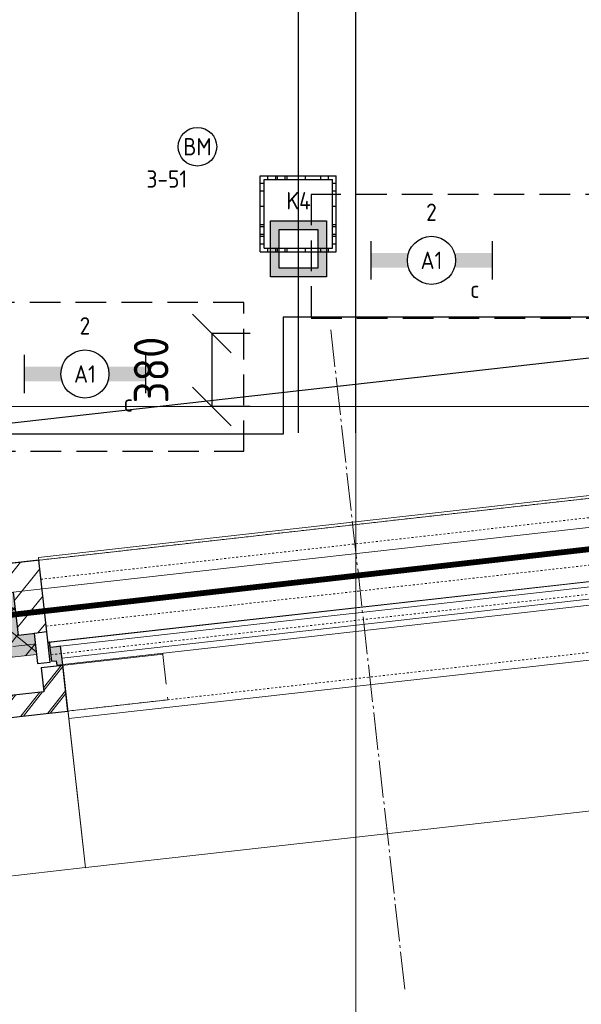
# Model space of a CAD drawing. Header units: millimetres. Extents: x -38031 to 110605, y -30229 to 92226.
# Tile 94 of 194: x 22615 to 25532, y 397 to 5508. Entities that reach past the tile are written whole.
import ezdxf
from ezdxf.enums import TextEntityAlignment as Align

# ---------------------------------------------------------------- set-up
doc = ezdxf.new("R2010")
doc.units = ezdxf.units.MM
doc.header["$LTSCALE"] = 50
doc.set_wipeout_variables(frame=1)
doc.header["$PDMODE"] = 1
for name, pattern in [('HIDDEN', [9.525, 6.35, -3.175]), ('HIDDEN2', [4.7625, 3.175, -1.5875]), ('STYLE_01', [0.41664, 0.20828, -0.20836]), ('STYLE_07', [1.875, 0.625, -0.20828, 0.625, -0.20836, 0.06943, -0.13893]), ('STYLE_11', [5, 3.888855, -0.416718, 0.277786, -0.416641])]:
    doc.linetypes.add(name, pattern=pattern)
for name, color, linetype, lineweight in [('00 ALGEMEEN', 7, 'Continuous', 15), ('05 LINE-.Stramien', 1, 'STYLE_11', 15), ('05 LINE-0.10 grijs', 8, 'Continuous', 9), ('21 WAND BUITEN-21F_baksteen', 7, 'Continuous', 25), ('21 WAND BUITEN-21F_kalkzandsteen', 7, 'Continuous', 25), ('21 WAND BUITEN-29_isolatie', 1, 'Continuous', 15), ('Guides', 203, 'Continuous', 13), ('koppenmaten', 163, 'Continuous', 15), ('stramien', 1, 'Continuous', 15)]:
    doc.layers.add(name, color=color, linetype=linetype, lineweight=lineweight)
for name, color, linetype in [('AL$1A---_ALGEMEEN', 8, 'Continuous'), ('AL------_MAATVOERING', 2, 'Continuous'), ('AM$1A---_ARCERING', 8, 'Continuous'), ('AT$1A---_TEKST025', 8, 'Continuous'), ('BOUWKUNDIG', 8, 'Continuous'), ('brandscheiding', 5, 'HIDDEN'), ('EB6511--_ATTRIB', 2, 'Continuous'), ('EL6222--', 3, 'Continuous'), ('EL6311--', 3, 'Continuous'), ('EL6511--', 3, 'Continuous'), ('LICHT_TEXT018', 1, 'Continuous'), ('versterkte strook', 7, 'Continuous'), ('Vloerdoos (2e)', 51, 'Continuous'), ('Vloerdoos (OUD)', 51, 'Continuous')]:
    doc.layers.add(name, color=color, linetype=linetype)
doc.styles.add('Arial', font='ARIAL.TTF')
doc.styles.add('BURO-018', font='iso.shx', dxfattribs={"height": 90})
doc.styles.get("Standard").update_dxf_attribs({"font": 'iso.shx'})
doc.dimstyles.new('STABICAD', dxfattribs={"dimscale": 100, "dimtxt": 1.8, "dimasz": 2, "dimexe": 0, "dimexo": 2.5, "dimgap": 1.5, "dimtad": 0, "dimdec": 0, "dimrnd": 10, "dimzin": 0, "dimdsep": 46, "dimtxsty": 'Standard', "dimblk1": 'OBLIQUE', "dimblk2": 'OBLIQUE', "dimsah": 1, "dimcen": -3, "dimadec": 0, "dimazin": 0, "dimtfac": 1, "dimtdec": 0, "dimtofl": 0, "dimtmove": 2, "dimatfit": 3, "dimfxl": 0, "dimtvp": 1.055556, "dimtolj": 1, "dimtzin": 0, "dimarcsym": 0})
doc.dimstyles.new('VyA', dxfattribs={"dimtxt": 2.272868, "dimasz": 2.120801, "dimexe": 1.5, "dimexo": 1.59, "dimgap": 0.5, "dimtad": 1, "dimdec": 0, "dimzin": 11, "dimtxsty": 'Arial', "dimblk": 'VW_SLASH', "dimcen": 0, "dimdle": 1, "dimazin": 0, "dimtfac": 0.8, "dimtdec": 0, "dimtix": 1, "dimtmove": 0, "dimatfit": 0, "dimldrblk": 'VW_FILLEDARROW', "dimfxl": 0, "dimfrac": 2, "dimtolj": 1, "dimtzin": 11, "dimarcsym": 0})

# ---------------------------------------------------------------- blocks, each defined once
blk = doc.blocks.new('_Oblique')
at = {"color": 0, "linetype": 'ByBlock', "lineweight": -2}
blk.add_line((-0.5, -0.5), (0.5, 0.5), dxfattribs=at)
blk = doc.blocks.new('*D127')
at = {"layer": 'AL------_MAATVOERING', "color": 0, "lineweight": -2}
for p, q in [((24360, 4463.4), (24360, 14901.6)), ((27862.4, 14901.6), (24360, 14901.6)), ((27862.4, 4569.9), (27862.4, 14901.6))]:
    blk.add_line(p, q, dxfattribs=at)
at = {"layer": 'Defpoints', "color": 0}
for p in [(24360, 14901.6), (27862.4, 4319.9), (24360, 4213.4)]:
    blk.add_point(p, dxfattribs=at)
at = {"layer": 'AL------_MAATVOERING', "color": 0, "lineweight": -2, "xscale": 200, "yscale": 200, "zscale": 200, "rotation": 180}
blk.add_blockref('_Oblique', (24360, 14901.6), dxfattribs=at)
at = {"layer": 'AL------_MAATVOERING', "color": 0, "lineweight": -2, "xscale": 200, "yscale": 200, "zscale": 200}
blk.add_blockref('_Oblique', (27862.4, 14901.6), dxfattribs=at)
at = {"layer": 'AL------_MAATVOERING', "color": 0, "insert": (26111.2, 15091.6), "char_height": 180, "attachment_point": 5}
blk.add_mtext('\\A1;3500', dxfattribs=at)
blk = doc.blocks.new('*D133')
at = {"layer": 'AL------_MAATVOERING', "color": 0, "lineweight": -2}
for p, q in [((24360, 3763.4), (24360, 13946.4)), ((27112.4, 13946.4), (24360, 13946.4)), ((27112.4, 4497.9), (27112.4, 13946.4))]:
    blk.add_line(p, q, dxfattribs=at)
at = {"layer": 'Defpoints', "color": 0}
for p in [(24360, 13946.4), (27112.4, 4247.9), (24360, 3513.4)]:
    blk.add_point(p, dxfattribs=at)
at = {"layer": 'AL------_MAATVOERING', "color": 0, "lineweight": -2, "xscale": 200, "yscale": 200, "zscale": 200, "rotation": 180}
blk.add_blockref('_Oblique', (24360, 13946.4), dxfattribs=at)
at = {"layer": 'AL------_MAATVOERING', "color": 0, "lineweight": -2, "xscale": 200, "yscale": 200, "zscale": 200}
blk.add_blockref('_Oblique', (27112.4, 13946.4), dxfattribs=at)
at = {"layer": 'AL------_MAATVOERING', "color": 0, "insert": (25736.2, 14136.4), "char_height": 180, "attachment_point": 5}
blk.add_mtext('\\A1;2750', dxfattribs=at)
blk = doc.blocks.new('*D134')
at = {"layer": 'AL------_MAATVOERING', "color": 0, "lineweight": -2}
for p, q in [((24062.4, 13946.4), (23862.4, 13946.4)), ((24062.4, 3363.4), (24062.4, 13946.4)), ((24360, 3363.4), (24360, 13946.4)), ((24360, 13946.4), (24560, 13946.4))]:
    blk.add_line(p, q, dxfattribs=at)
at = {"layer": 'Defpoints', "color": 0}
for p in [(24360, 13946.4), (24062.4, 3113.4), (24360, 3113.4)]:
    blk.add_point(p, dxfattribs=at)
at = {"layer": 'AL------_MAATVOERING', "color": 0, "lineweight": -2, "xscale": 200, "yscale": 200, "zscale": 200}
blk.add_blockref('_Oblique', (24062.4, 13946.4), dxfattribs=at)
at = {"layer": 'AL------_MAATVOERING', "color": 0, "lineweight": -2, "xscale": 200, "yscale": 200, "zscale": 200, "rotation": 180}
blk.add_blockref('_Oblique', (24360, 13946.4), dxfattribs=at)
at = {"layer": 'AL------_MAATVOERING', "color": 0, "insert": (24040.7, 14150.9), "char_height": 180, "attachment_point": 5}
blk.add_mtext('\\A1;300', dxfattribs=at)
blk = doc.blocks.new('*D179')
at = {"layer": 'AL------_MAATVOERING', "color": 0, "lineweight": -2}
for p, q in [((23812.4, 3878.3), (23612.8, 3878.3)), ((23612.8, 3878.3), (23612.8, 3500)), ((23812.4, 3500), (23612.8, 3500))]:
    blk.add_line(p, q, dxfattribs=at)
at = {"layer": 'Defpoints', "color": 0}
for p in [(24062.4, 3878.3), (23612.8, 3500), (24062.4, 3500)]:
    blk.add_point(p, dxfattribs=at)
at = {"layer": 'AL------_MAATVOERING', "color": 0, "lineweight": -2, "xscale": 200, "yscale": 200, "zscale": 200}
for p, rotation in [((23612.8, 3878.3), 90), ((23612.8, 3500), 270)]:
    blk.add_blockref('_Oblique', p, dxfattribs=dict(at, rotation=rotation))
at = {"layer": 'AL------_MAATVOERING', "color": 0, "insert": (23297.8, 3689.2), "char_height": 180, "attachment_point": 5, "rotation": 90}
blk.add_mtext('\\A1;380', dxfattribs=at)
blk = doc.blocks.new('1115B6630')
at = {"color": 0}
for p, q in [((-6.3, 2), (-6.3, -2)), ((6.3, 2), (6.3, -2))]:
    blk.add_line(p, q, dxfattribs=at)
at = {"color": 0, "linetype": 'Continuous'}
blk.add_circle((0, 0), 2.5, dxfattribs=at)
at = {"color": 0}
for points in [[(-2.5, 0.75), (-6.3, 0.75), (-2.5, -0.75), (-6.3, -0.75)], [(2.5, 0.75), (6.3, 0.75), (2.5, -0.75), (6.3, -0.75)]]:
    blk.add_solid(points, dxfattribs=at)
at = {"color": 0, "linetype": 'Continuous', "style": 'BURO-018'}
for tag, p in [('E_GKAST', (0, 8)), ('E_GROEP', (0, 5)), ('E_SGROEP', (4.5, 5)), ('E_ARMCODE', (0, 0)), ('E_SLET', (4.5, -3))]:
    blk.add_attdef(tag, text='', height=1.8, dxfattribs=at).set_placement(p, align=Align.MIDDLE)
blk = doc.blocks.new('E00414')
at = {"color": 0, "linetype": 'Continuous'}
for p, q in [((-2.9, -2.9), (-2.9, 2.9)), ((-2.9, 2.9), (2.9, 2.9)), ((2.9, 2.9), (2.9, -2.9)), ((-2, 2), (2, 2)), ((-2, -2), (-2, 2)), ((2, 2), (2, -2)), ((2, -2), (-2, -2)), ((2.9, -2.9), (-2.9, -2.9))]:
    blk.add_line(p, q, dxfattribs=at)
at = {"color": 0}
for points in [[(-2.9, 2.9), (2.9, 2.9), (-2, 2), (2, 2)], [(-2, -2), (-2.9, -2.9), (-2, 2), (-2.9, 2.9)], [(2, 2), (2.9, 2.9), (2, -2), (2.9, -2.9)], [(2, -2), (2.9, -2.9), (-2, -2), (-2.9, -2.9)]]:
    blk.add_solid(points, dxfattribs=at)
at = {"color": 0, "linetype": 'Continuous', "style": 'BURO-018'}
for tag, p in [('E_GKAST', (0, 8)), ('E_GROEP', (0, 5)), ('E_SGROEP', (4.5, 5))]:
    blk.add_attdef(tag, text='', height=1.8, dxfattribs=at).set_placement(p, align=Align.MIDDLE)
at = {"color": 0, "linetype": 'Continuous', "style": 'BURO-018', "flags": 1}
for tag, p in [('E_VERMCODE', (13, 5)), ('E_MATCODE', (0, 0))]:
    blk.add_attdef(tag, text='', height=1.8, dxfattribs=at).set_placement(p, align=Align.MIDDLE)
blk = doc.blocks.new('VLOERDOOS (2e)')
at = {"layer": 'Vloerdoos (OUD)'}
for p, q in [((0, 395), (395, 395)), ((0, 395), (0, 0)), ((20, 375), (20, 20)), ((20, 375), (375, 375)), ((40, 375), (40, 395)), ((80, 375), (80, 395)), ((90, 375), (90, 395)), ((130, 375), (130, 395)), ((140, 375), (140, 395)), ((235, 375), (235, 395)), ((315, 375), (315, 395)), ((355, 375), (355, 395)), ((375, 375), (375, 20)), ((395, 395), (395, 0)), ((0, 355), (20, 355)), ((0, 315), (20, 315)), ((375, 355), (395, 355)), ((375, 315), (395, 315)), ((0, 305), (20, 305)), ((0, 265), (20, 265)), ((375, 305), (395, 305)), ((375, 265), (395, 265)), ((0, 255), (20, 255)), ((375, 255), (395, 255)), ((0, 160), (20, 160)), ((375, 160), (395, 160)), ((0, 80), (20, 80)), ((375, 80), (395, 80)), ((0, 40), (20, 40)), ((0, 0), (395, 0)), ((20, 20), (375, 20)), ((40, 0), (40, 20)), ((80, 0), (80, 20)), ((90, 0), (90, 20)), ((130, 0), (130, 20)), ((140, 0), (140, 20)), ((235, 0), (235, 20)), ((315, 0), (315, 20)), ((355, 0), (355, 20)), ((375, 40), (395, 40))]:
    blk.add_line(p, q, dxfattribs=at)
blk = doc.blocks.new('E00123')
at = {"color": 0, "linetype": 'Continuous'}
blk.add_circle((0, 0), 2, dxfattribs=at)
at = {"color": 0, "linetype": 'Continuous', "style": 'BURO-018'}
for tag, p in [('E_TEXT1', (0, 4.5)), ('E_TEXT2', (0, 0))]:
    blk.add_attdef(tag, text='', height=1.8, dxfattribs=at).set_placement(p, align=Align.MIDDLE)
at = {"color": 0, "linetype": 'Continuous', "style": 'BURO-018', "flags": 1}
blk.add_attdef('E_MATCODE', (0, 0), '', height=1.8, dxfattribs=at)
blk = doc.blocks.new('VW_SLASH')
at = {"layer": 'AL$1A---_ALGEMEEN', "color": 0, "linetype": 'ByBlock', "lineweight": -2}
blk.add_line((0, 0), (-1, 0), dxfattribs=at)
at = {"layer": 'AL$1A---_ALGEMEEN', "color": 0, "linetype": 'ByBlock', "lineweight": 5}
blk.add_line((0.5, 0.5), (-0.5, -0.5), dxfattribs=at)
blk = doc.blocks.new('*D1088')
at = {"layer": 'koppenmaten', "color": 0, "lineweight": -2}
for p, q in [((-65725, -547.6), (-65725, -1464.8)), ((-62568.5, -547.6), (-62568.5, -1464.8)), ((-65722.9, -1463.3), (-62570.6, -1463.3))]:
    blk.add_line(p, q, dxfattribs=at)
at = {"layer": 'koppenmaten', "color": 0, "lineweight": -2, "xscale": 2.12080078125, "yscale": 2.12080078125, "zscale": 2.12080078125, "rotation": 180}
blk.add_blockref('VW_SLASH', (-65725, -1463.3), dxfattribs=at)
at = {"layer": 'koppenmaten', "color": 0, "lineweight": -2, "xscale": 2.12080078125, "yscale": 2.12080078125, "zscale": 2.12080078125}
blk.add_blockref('VW_SLASH', (-62568.5, -1463.3), dxfattribs=at)
at = {"layer": 'AT$1A---_TEKST025', "insert": (-64146.7, -1437.1), "char_height": 2.273, "attachment_point": 5, "style": 'Arial'}
blk.add_mtext('\\A1;25K+V=157825', dxfattribs=at)
blk = doc.blocks.new('VW_FILLEDARROW')
at = {"layer": 'AL$1A---_ALGEMEEN', "color": 0, "lineweight": -2}
blk.add_solid([(0, 0), (0.5, 0.5), (0.5, -0.5)], dxfattribs=at)
blk = doc.blocks.new('*D1089')
at = {"layer": 'koppenmaten', "color": 0, "lineweight": -2}
for p, q in [((-65724.5, -604), (-65724.5, -1464.8)), ((-66718, -646.9), (-66718, -1464.8)), ((-66715.9, -1463.3), (-65726.6, -1463.3))]:
    blk.add_line(p, q, dxfattribs=at)
at = {"layer": 'koppenmaten', "color": 0, "lineweight": -2, "xscale": 2.12080078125, "yscale": 2.12080078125, "zscale": 2.12080078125, "rotation": 180}
blk.add_blockref('VW_SLASH', (-66718, -1463.3), dxfattribs=at)
at = {"layer": 'koppenmaten', "color": 0, "lineweight": -2, "xscale": 2.12080078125, "yscale": 2.12080078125, "zscale": 2.12080078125}
blk.add_blockref('VW_SLASH', (-65724.5, -1463.3), dxfattribs=at)
at = {"layer": 'AT$1A---_TEKST025', "insert": (-66221.3, -1437.1), "char_height": 2.273, "attachment_point": 5, "style": 'Arial'}
blk.add_mtext('\\A1;8K-V=49675', dxfattribs=at)
blk = doc.blocks.new('*D1158')
at = {"layer": 'koppenmaten', "color": 0, "lineweight": -2}
for p, q in [((-65839.3, -407), (-65200.5, -407)), ((-65202, -409.2), (-65202, -564.4)), ((-65730.2, -645), (-65200.5, -645)), ((-65202, -642.9), (-65202, -631.9))]:
    blk.add_line(p, q, dxfattribs=at)
at = {"layer": 'koppenmaten', "color": 0, "lineweight": -2, "xscale": 2.12080078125, "yscale": 2.12080078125, "zscale": 2.12080078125}
for p, rotation in [((-65202, -407), 90), ((-65202, -645), 270)]:
    blk.add_blockref('VW_SLASH', p, dxfattribs=dict(at, rotation=rotation))
at = {"layer": 'AT$1A---_TEKST025', "insert": (-65177, -598.1), "char_height": 2.273, "attachment_point": 5, "rotation": 90, "style": 'Arial'}
blk.add_mtext('\\A1;2K-V=11898', dxfattribs=at)
blk = doc.blocks.new('zijdetail kozijn 2kops')
at = {"color": 0}
blk.add_wipeout([(-63, 420), (-130, 420), (-130, 262), (-63, 262)], dxfattribs=at).dxf.layer = 'AL$1A---_ALGEMEEN'
at = {"layer": 'AM$1A---_ARCERING', "linetype": 'Continuous', "lineweight": 0}
blk.add_hatch(color=256, dxfattribs=at).paths.add_polyline_path([(-54.2, 338), (-54.2, 366), (-56, 366), (-56, 266), (-31, 266), (-31, 243), (0, 243), (0, 338), (-22, 338)])
at = {"layer": 'AL$1A---_ALGEMEEN', "color": 0}
for points in [[(-63, 420), (-130, 420), (-130, 262), (-63, 262)], [(-54.2, 338), (-54.2, 366), (-56, 366), (-56, 266), (-31, 266), (-31, 243), (0, 243), (0, 338), (-22, 338)]]:
    blk.add_lwpolyline(points, close=True, dxfattribs=at)
blk = doc.blocks.new('metselwerk zo gevel 1e verd')
at = {"layer": 'AM$1A---_ARCERING', "linetype": 'Continuous', "lineweight": 0}
blk.add_hatch(color=8, dxfattribs=at).paths.add_polyline_path([(-66047.5, -110.32735), (-66047.5, -335.32735), (-65854.5, -335.32735), (-65854.5, -225.32735), (-65937.5, -225.32735), (-65937.5, -0.32735), (-67920, -0.32735), (-67920, -110.32735)])
at = {"layer": 'AM$1A---_ARCERING', "linetype": 'Continuous', "lineweight": 5}
h = blk.add_hatch(dxfattribs=at)
h.set_pattern_fill('ISOLATIE', color=8, style=0, pattern_type=2)
h.set_pattern_definition([(135, (0, 0), (70.71068, 70.71068), []), (45, (299.34, -299.34), (70.71068, -70.71068), [])])
h.paths.add_polyline_path([(-66047.5, -110.32735), (-66047.5, -335.32735), (-65854.5, -335.32735), (-65854.5, -225.32735), (-65937.5, -225.32735), (-65937.5, -0.32735), (-67920, -0.32735), (-67920, -110.32735)])
at = {"layer": '05 LINE-.Stramien', "color": 8}
blk.add_line((-64146.5, -2275.00786), (-64146.5, 1174.99214), dxfattribs=at)
at = {"layer": '05 LINE-0.10 grijs', "color": 8, "linetype": 'STYLE_01'}
for p, q in [((-65778.63513, -344.99997), (-62514.63513, -344.99997)), ((-65724.5, -645.32735), (-62568.5, -645.32735))]:
    blk.add_line(p, q, dxfattribs=at)
at = {"layer": '05 LINE-0.10 grijs', "color": 8}
for points in [[(-65787.5, 164.48206), (-62505.5, 164.48206), (-62505.5, -279.03148), (-65787.5, -279.03148)], [(-65724.5, -307.32736), (-62568.5, -307.32736), (-62568.5, -369.32736), (-65724.5, -369.32736)], [(-65724.5, -402.03147), (-62568.5, -402.03147), (-62568.5, -684.99947), (-65724.5, -684.99947)]]:
    blk.add_lwpolyline(points, close=True, dxfattribs=at)
at = {"layer": '21 WAND BUITEN-29_isolatie', "color": 8, "flags": 128}
blk.add_lwpolyline([(-66047.5, -110.32735), (-66047.5, -335.32735), (-65854.5, -335.32735), (-65854.5, -225.32735), (-65937.5, -225.32735), (-65937.5, -0.32735), (-67920, -0.32735)], dxfattribs=at)
at = {"layer": 'Guides', "color": 8}
blk.add_line((-65971.88146, -280.00786), (-62335.88146, -280.00786), dxfattribs=at)
at = {"layer": 'koppenmaten', "color": 8}
dim = blk.add_linear_dim(base=(-65201.96925, -645), p1=(-65840.86476, -407.03263), p2=(-65731.76292, -645), angle=90, dimstyle='VyA', override={"dimtxt": 2.272868, "dimgap": 25, "dimlfac": 50, "dimpost": '2K-V=<>', "dimtxsty": 'Arial', "dimtmove": 2}, dxfattribs=at)
dim.commit()
dim.dimension.update_dxf_attribs({"geometry": '*D1158', "text_midpoint": (-65176.96925, -598.10574), "dimtype": 128})
for base, p1, p2, override, picture, middle in [((-62568.5, -1463.28595), (-65724.99989, -546.01547), (-62568.5, -546.01547), {"dimtxt": 2.272868, "dimgap": 25, "dimlfac": 50, "dimpost": '25K+V=<>', "dimtxsty": 'Arial', "dimtmove": 2}, '*D1088', (-64146.74995, -1437.12548)), ((-65724.5, -1463.28595), (-66718, -645.32735), (-65724.5, -602.44536), {"dimtxt": 2.272868, "dimgap": 25, "dimdec": 1, "dimlfac": 50, "dimpost": '8K-V=<>', "dimtxsty": 'Arial', "dimtmove": 2}, '*D1089', (-66221.25, -1437.12548))]:
    dim = blk.add_linear_dim(base=base, p1=p1, p2=p2, dimstyle='VyA', override=override, dxfattribs=at)
    dim.commit()
    dim.dimension.update_dxf_attribs({"geometry": picture, "text_midpoint": middle})
at = {"color": 8}
blk.add_wipeout([(-67745, -0.32735), (-65937.5, -0.32735), (-65937.5, -225.32735), (-65787.5, -225.32735), (-65787.5, 149.67265), (-67745, 149.67265)], dxfattribs=at).dxf.layer = '21 WAND BUITEN-21F_kalkzandsteen'
at = {"layer": 'AM$1A---_ARCERING', "linetype": 'Continuous', "lineweight": 5}
h = blk.add_hatch(dxfattribs=at)
h.set_pattern_fill('KALKZANDSTEEN', color=8, style=0, pattern_type=2)
h.set_pattern_definition([(45, (0, 0), (70.71068, -70.71068), [])])
h.paths.add_polyline_path([(-67745, -0.32735), (-65937.5, -0.32735), (-65937.5, -225.32735), (-65787.5, -225.32735), (-65787.5, 149.67265), (-67745, 149.67265)])
at = {"layer": '05 LINE-0.10 grijs', "color": 8, "linetype": 'STYLE_01'}
for p, q in [((-65787.5, 149.67265), (-62505.5, 149.67265)), ((-65787.5, 50.00003), (-62505.5, 50.00003)), ((-65787.5, -194.99997), (-62505.5, -194.99997))]:
    blk.add_line(p, q, dxfattribs=at)
at = {"layer": '21 WAND BUITEN-21F_kalkzandsteen', "color": 8}
blk.add_lwpolyline([(-67745, -0.32735), (-65937.5, -0.32735), (-65937.5, -225.32735), (-65787.5, -225.32735), (-65787.5, 149.67265), (-67745, 149.67265)], close=True, dxfattribs=at)
at = {"layer": 'Guides', "color": 8}
for p, q in [((-93461, 150), (15460, 150)), ((-93461, 0), (15460, 0))]:
    blk.add_line(p, q, dxfattribs=at)
at = {"color": 8}
blk.add_wipeout([(-66718, -270.32735), (-66718, -645.32735), (-65837.5, -645.32735), (-65724.5, -645.32735), (-65724.5, -407.32735), (-65837.5, -407.32735), (-65837.5, -532.32735), (-66605, -532.32735), (-66605, -157.32735), (-67920, -157.32735), (-67920, -270.32735)], dxfattribs=at).dxf.layer = '21 WAND BUITEN-21F_baksteen'
at = {"layer": 'AM$1A---_ARCERING', "linetype": 'Continuous', "lineweight": 5}
h = blk.add_hatch(dxfattribs=at)
h.set_pattern_fill('BAKSTEEN', color=8, style=0, pattern_type=2)
h.set_pattern_definition([(45, (0, 0), (70.71068, -70.71068), []), (45, (7.07, -7.07), (70.71068, -70.71068), [])])
h.paths.add_polyline_path([(-66718, -270.32735), (-66718, -645.32735), (-65837.5, -645.32735), (-65724.5, -645.32735), (-65724.5, -407.32735), (-65837.5, -407.32735), (-65837.5, -532.32735), (-66605, -532.32735), (-66605, -157.32735), (-67920, -157.32735), (-67920, -270.32735)])
at = {"layer": '21 WAND BUITEN-21F_baksteen', "color": 8, "flags": 128}
blk.add_lwpolyline([(-66718, -270.32735), (-66718, -645.32735), (-65837.5, -645.32735), (-65724.5, -645.32735), (-65724.5, -407.32735), (-65837.5, -407.32735), (-65837.5, -532.32735), (-66605, -532.32735), (-66605, -157.32735), (-67920, -157.32735)], dxfattribs=at)
at = {"layer": '00 ALGEMEEN', "color": 8}
blk.add_blockref('zijdetail kozijn 2kops', (-65724.5, -645.32735), dxfattribs=at)
blk = doc.blocks.new('200254 W 211 30-06-2008')
at = {"layer": 'AL$1A---_ALGEMEEN'}
blk.add_lwpolyline([(19582.45, 3095.2), (19514.43, 3095.2), (19514.43, 3083.06), (19406.43, 3083.06), (19406.43, 3070.92), (19388.23, 3070.92), (19299.43, 3070.92), (19299.43, 3273.7), (19370.83, 3273.7), (19370.83, 3289.4), (19582.45, 3289.4)], close=True, dxfattribs=at)
at = {"layer": 'stramien', "linetype": 'STYLE_07', "ltscale": 50}
for p, q in [((19521.95, 2695.43), (19521.95, 4240.03)), ((18888.74, 2999.55), (21031.95, 3240.24)), ((18923.73, 3085.95), (21069.72, 3085.95))]:
    blk.add_line(p, q, dxfattribs=at)
at = {"layer": '00 ALGEMEEN', "color": 0, "xscale": 0.02, "yscale": 0.02, "zscale": 0.02, "rotation": 6.40755072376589}
blk.add_blockref('metselwerk zo gevel 1e verd', (20796.89, 3213.85), dxfattribs=at)

msp = doc.modelspace()

# ---------------------------------------------------------------- block references
at = {"layer": 'BOUWKUNDIG', "xscale": 50, "yscale": 50, "zscale": 50}
msp.add_blockref('200254 W 211 30-06-2008', (-951737.5, -150797.3), dxfattribs=at)

# ---------------------------------------------------------------- next in the draw order: linework, layer by layer
at = {"layer": 'brandscheiding', "const_width": 30}
msp.add_lwpolyline([(15050, 46590), (-2480, 46590), (-2480, 29110), (9780, 29110), (9780, 16720), (-2690, 16720), (-2690, 12840), (-4290, 12840), (-4290, -630), (27516.7, 2979.6)], dxfattribs=at)
at = {"layer": 'LICHT_TEXT018', "linetype": 'HIDDEN2'}
for points in [[(24128.5, 3958.4), (27378.5, 3958.4), (27378.5, 4600), (24128.5, 4600)], [(20528.5, 3268.4), (23778.5, 3268.4), (23778.5, 4040), (20528.5, 4040)]]:
    msp.add_lwpolyline(points, close=True, dxfattribs=at)
at = {"layer": 'versterkte strook'}
msp.add_line((13600.1, 2407.5), (101326.6, 12259.4), dxfattribs=at)

# ---------------------------------------------------------------- next in the draw order: block references
at = {"layer": 'EL6222--'}
ref = msp.add_blockref('E00414', (24063, 4317.9), dxfattribs=dict(at, xscale=50, yscale=50, zscale=50))
ref.add_attrib('E_GROEP', 'K4', dxfattribs={"layer": '0', "color": 1, "linetype": 'Continuous', "height": 90, "style": 'BURO-018'}).set_placement((24063, 4567.9), align=Align.MIDDLE)
at = {"layer": 'EL6311--'}
ref = msp.add_blockref('1115B6630', (24753.5, 4258.4), dxfattribs=dict(at, xscale=50, yscale=50, zscale=50))
ref.add_attrib('E_ARMCODE', 'A1', dxfattribs={"layer": '0', "color": 1, "linetype": 'Continuous', "height": 90, "style": 'BURO-018'}).set_placement((24753.5, 4258.4), align=Align.MIDDLE)
ref.add_attrib('E_SLET', 'c', dxfattribs={"layer": '0', "color": 1, "linetype": 'Continuous', "height": 90, "style": 'BURO-018'}).set_placement((24978.5, 4108.4), align=Align.MIDDLE)
ref.add_attrib('E_GROEP', '2', dxfattribs={"layer": '0', "color": 1, "linetype": 'Continuous', "height": 90, "style": 'BURO-018'}).set_placement((24753.5, 4508.4), align=Align.MIDDLE)
ref = msp.add_blockref('1115B6630', (22953.5, 3668.4), dxfattribs=dict(at, xscale=50, yscale=50, zscale=50))
ref.add_attrib('E_ARMCODE', 'A1', dxfattribs={"layer": '0', "color": 1, "linetype": 'Continuous', "height": 90, "style": 'BURO-018'}).set_placement((22953.5, 3668.4), align=Align.MIDDLE)
ref.add_attrib('E_SLET', 'c', dxfattribs={"layer": '0', "color": 1, "linetype": 'Continuous', "height": 90, "style": 'BURO-018'}).set_placement((23178.5, 3518.4), align=Align.MIDDLE)
ref.add_attrib('E_GROEP', '2', dxfattribs={"layer": '0', "color": 1, "linetype": 'Continuous', "height": 90, "style": 'BURO-018'}).set_placement((22953.5, 3918.4), align=Align.MIDDLE)
at = {"layer": 'EL6511--'}
ref = msp.add_blockref('E00123', (23537.8, 4848.2), dxfattribs=dict(at, xscale=50, yscale=50, zscale=50))
ref.add_attrib('E_TEXT2', 'BM', dxfattribs={"layer": 'EB6511--_ATTRIB', "color": 1, "linetype": 'Continuous', "height": 90, "style": 'BURO-018'}).set_placement((23537.8, 4848.2), align=Align.MIDDLE)
ref.add_attrib('E_TEXT1', '3-51', dxfattribs={"layer": 'EB6511--_ATTRIB', "color": 1, "linetype": 'Continuous', "height": 90, "style": 'BURO-018'}).set_placement((23378.9, 4680.9), align=Align.MIDDLE)
at = {"layer": 'Vloerdoos (2e)', "rotation": 90}
msp.add_blockref('VLOERDOOS (2e)', (24259.3, 4302.3), dxfattribs=at)

# ---------------------------------------------------------------- next in the draw order: dimensions: what is measured, and where the dimension line sits
at = {"layer": 'AL------_MAATVOERING'}
for base, p1, p2, picture, middle in [((24360, 14901.6), (27862.4, 4319.9), (24360, 4213.4), '*D127', (26111.2, 15091.6)), ((24360, 13946.4), (27112.4, 4247.9), (24360, 3513.4), '*D133', (25736.2, 14136.4))]:
    dim = msp.add_linear_dim(base=base, p1=p1, p2=p2, dimstyle='STABICAD', dxfattribs=at)
    dim.commit()
    dim.dimension.update_dxf_attribs({"geometry": picture, "text_midpoint": middle})
dim = msp.add_linear_dim(base=(24360, 13946.4), p1=(24062.4, 3113.4), p2=(24360, 3113.4), dimstyle='STABICAD', dxfattribs=at)
dim.commit()
dim.dimension.update_dxf_attribs({"geometry": '*D134', "text_midpoint": (24040.7, 14150.9), "dimtype": 160})
dim = msp.add_linear_dim(base=(23612.8, 3500), p1=(24062.4, 3878.3), p2=(24062.4, 3500), angle=90, dimstyle='STABICAD', dxfattribs=at)
dim.commit()
dim.dimension.update_dxf_attribs({"geometry": '*D179', "text_midpoint": (23297.8, 3689.2)})

doc.saveas('drawing.dxf')
